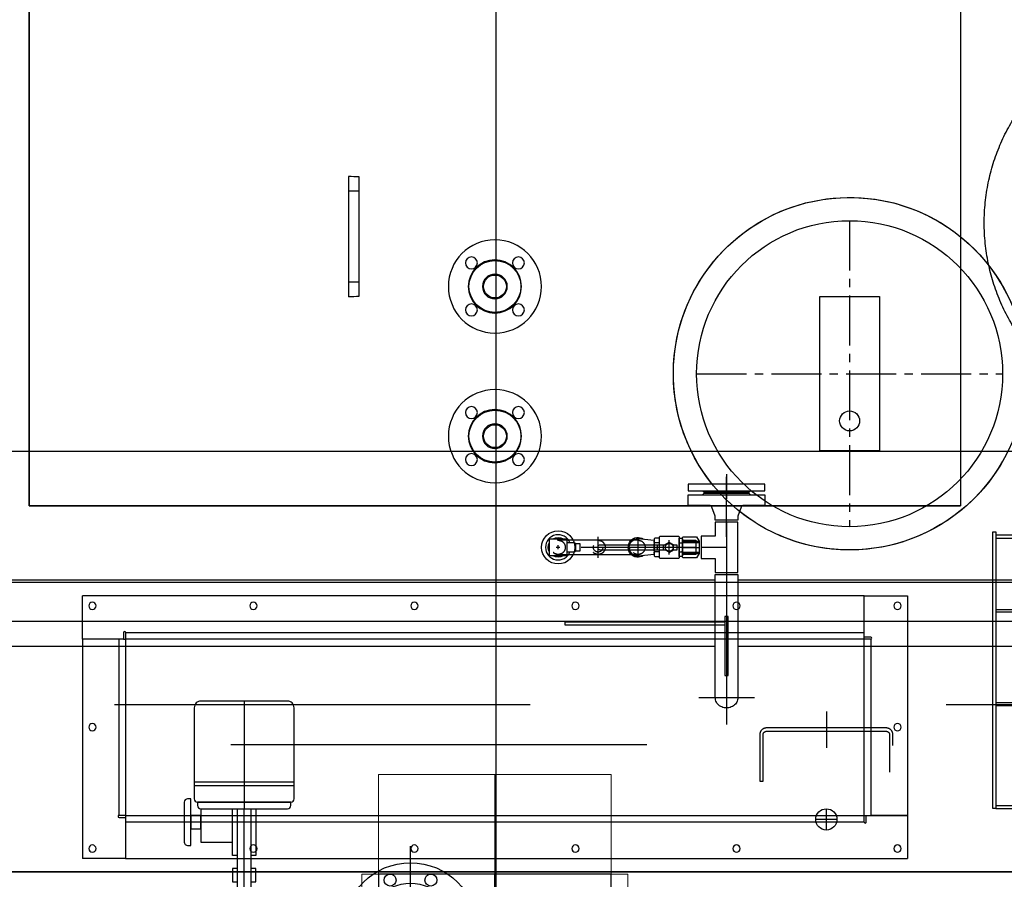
# Model space of a CAD drawing. Header units: millimetres. Extents: x 226749 to 325316, y -44191 to 40236.
# Tile 64 of 164: x 290110 to 291589, y 3392 to 4684. Entities that reach past the tile are written whole.
import ezdxf
from ezdxf.enums import TextEntityAlignment as Align

# ---------------------------------------------------------------- set-up
doc = ezdxf.new("R2010")
doc.units = ezdxf.units.MM
doc.header["$LTSCALE"] = 100
for name, pattern in [('ACAD_ISO10W100', [18.5, 12, -3, 0.5, -3]), ('CENTERX2', [20.32, 12.7, -2.54, 2.54, -2.54]), ('DASHDOT', [25.4, 12.7, -6.35, 0, -6.35]), ('GESTRICHELT', [7, 4, -3]), ('S10', [0, 0]), ('SL0', [0, 0]), ('SL1', [0.5, 0.25, -0.25]), ('SL2', [1.125, 0.75, -0.125, 0.125, -0.125])]:
    doc.linetypes.add(name, pattern=pattern)
for name, color, linetype in [('_Poujoulat AXIS', 7, 'ACAD_ISO10W100'), ('_Poujoulat Dualinox internal', 1, 'CENTERX2'), ('_Poujoulat Notes', 10, 'Continuous'), ('FUNDAMENTY', 6, 'Continuous'), ('K_OSIE', 2, 'DASHDOT'), ('K_URZĄDZENIA', 4, 'Continuous'), ('KG_BuildingAxis', 4, 'DASHDOT'), ('LINIEN', 7, 'Continuous')]:
    doc.layers.add(name, color=color, linetype=linetype)
doc.layers.add('_Poujoulat Dualinox external', color=160, linetype='Continuous', lineweight=5)

# ---------------------------------------------------------------- blocks, each defined once
blk = doc.blocks.new('FUNDAMENT')
at = {"layer": 'FUNDAMENTY'}
for p, q in [((89813.4, 76473.6), (89813.4, 73473.6)), ((91213.4, 76473.6), (91213.4, 73473.6)), ((89813.4, 73473.6), (91213.4, 73473.6))]:
    blk.add_line(p, q, dxfattribs=at)
blk = doc.blocks.new('*U795')
blk.add_line((-25.4, 28.1), (-25.4, 28.1))
at = {"layer": '_Poujoulat AXIS'}
for p in [(-71.4, 28.1), (124.6, 28.1)]:
    blk.add_line(p, (-25.4, 28.1), dxfattribs=at)
at = {"layer": '_Poujoulat Dualinox external'}
for p, q in [((-106.4, -175.9), (-106.4, 232.1)), ((-71.4, 228.1), (-71.4, 232.1)), ((-71.4, -171.9), (-71.4, -175.9))]:
    blk.add_line(p, q, dxfattribs=at)
for points in [[(-25.4, -171.9), (-25.4, 228.1), (-71.4, 228.1), (-71.4, -171.9)], [(-25.4, -146.9), (-25.4, 203.1), (124.6, 203.1), (124.6, -146.9)]]:
    blk.add_lwpolyline(points, close=True, dxfattribs=at)
at = {"layer": '_Poujoulat Dualinox internal'}
blk.add_lwpolyline([(-25.4, -146.9), (-25.4, 203.1), (-71.4, 203.1), (-71.4, -146.9)], close=True, dxfattribs=at)
at = {"layer": '_Poujoulat Notes', "flags": 10}
blk.add_attdef('NAZWA', text='', height=50, dxfattribs=at).set_placement((-48.4, 28.1), align=Align.MIDDLE)
blk = doc.blocks.new('KOCIOŁ_RZUT')
at = {"layer": 'K_URZĄDZENIA'}
for p, q in [((136012.9, 71326.4), (136012.9, 69736.4)), ((136447.9, 71326.4), (136447.9, 69736.4)), ((136447.9, 70531.4), (136447.9, 71326.4)), ((136447.9, 69736.4), (136447.9, 71326.4)), ((136032.9, 71086.4), (136032.9, 71151.4)), ((136032.9, 71151.4), (136362.9, 71151.4)), ((136362.9, 71089.4), (136362.9, 71151.4)), ((136362.9, 71151.4), (136427.9, 71151.4)), ((136362.9, 71151.4), (136362.9, 71096.4)), ((136427.9, 69976.4), (136427.9, 71151.4)), ((136094.9, 71096.4), (136094.9, 71086.4)), ((136097.9, 71096.4), (136362.9, 71096.4)), ((136097.9, 71096.4), (136097.9, 71086.4)), ((136094.9, 71086.4), (136032.9, 71086.4)), ((136087.9, 71086.4), (136032.9, 71086.4)), ((136032.9, 71086.4), (136032.9, 69911.4)), ((136087.9, 69976.4), (136087.9, 71086.4)), ((136097.9, 71086.4), (136094.9, 71086.4)), ((136362.9, 71086.4), (136097.9, 71086.4)), ((136097.9, 71086.4), (136097.9, 69976.4)), ((136372.9, 71089.4), (136362.9, 71089.4)), ((136362.9, 71086.4), (136362.9, 71089.4)), ((136362.9, 69976.4), (136362.9, 71086.4)), ((136372.9, 71086.4), (136362.9, 71086.4)), ((136372.9, 71086.4), (136372.9, 69976.4)), ((136447.9, 70531.4), (136447.9, 69736.4)), ((135424.2, 70327.4), (135403.3, 70327.4)), ((135424.2, 70311.4), (135424.2, 70327.4)), ((135561.6, 70327.4), (135424.2, 70327.4)), ((135561.6, 70327.4), (135561.6, 70311.4)), ((135582.5, 70327.4), (135561.6, 70327.4)), ((135402.5, 70311.4), (135424.2, 70311.4)), ((135424.2, 70311.4), (135561.6, 70311.4)), ((135561.6, 70311.4), (135583.3, 70311.4)), ((136087.9, 69976.4), (136097.9, 69976.4)), ((136087.9, 69973.4), (136097.9, 69973.4)), ((136097.9, 69976.4), (136362.9, 69976.4)), ((136097.9, 69973.4), (136097.9, 69976.4)), ((136097.9, 69973.4), (136097.9, 69911.4)), ((136362.9, 69976.4), (136365.9, 69976.4)), ((136362.9, 69976.4), (136362.9, 69966.4)), ((136365.9, 69966.4), (136365.9, 69976.4)), ((136365.9, 69976.4), (136427.9, 69976.4)), ((136372.9, 69976.4), (136427.9, 69976.4)), ((136427.9, 69976.4), (136427.9, 69911.4)), ((136097.9, 69966.4), (136097.9, 69911.4)), ((136362.9, 69966.4), (136097.9, 69966.4)), ((136097.9, 69911.4), (136032.9, 69911.4)), ((136097.9, 69911.4), (136427.9, 69911.4))]:
    blk.add_line(p, q, dxfattribs=at)
at = {"layer": 'K_URZĄDZENIA', "extrusion": (0, 0, -1)}
for centre, radius in [((-136047.9, 71136.4), 5.5), ((-136230.4, 71136.4), 5.5), ((-136412.9, 71136.4), 5.5), ((-136047.9, 70894.4), 5.5), ((-136412.9, 70894.4), 5.5), ((-136047.9, 70652.4), 5.5), ((-136412.9, 70652.4), 5.5), ((-135567.9, 70531.4), 70), ((-135792.9, 70531.4), 70), ((-135532.5, 70566.7), 9), ((-135567.9, 70531.4), 40), ((-135603.2, 70566.7), 9), ((-135757.5, 70566.7), 9), ((-135792.9, 70531.4), 40), ((-135828.2, 70566.7), 9), ((-135567.9, 70531.4), 18.6), ((-135792.9, 70531.4), 18.6), ((-135532.5, 70496), 9), ((-135603.2, 70496), 9), ((-135757.5, 70496), 9), ((-135828.2, 70496), 9), ((-136047.9, 70410.4), 5.5), ((-136412.9, 70410.4), 5.5), ((-136047.9, 70168.4), 5.5), ((-136412.9, 70168.4), 5.5), ((-136047.9, 69926.4), 5.5), ((-136230.4, 69926.4), 5.5), ((-136412.9, 69926.4), 5.5)]:
    blk.add_circle(centre, radius, dxfattribs=at)
at = {"layer": 'K_URZĄDZENIA'}
for centre, radius in [((135567.9, 70531.4), 39), ((135792.9, 70531.4), 39), ((135567.9, 70531.4), 17.2), ((135792.9, 70531.4), 17.2)]:
    blk.add_circle(centre, radius, dxfattribs=at)
for centre, start, end in [((136096.4, 71096.4), 0, 180), ((136372.9, 71087.9), 270, 90), ((136087.9, 69974.9), 90, 270), ((136364.4, 69966.4), 180, 0)]:
    blk.add_arc(centre, 1.5, start, end, dxfattribs=at)
at = {"layer": 'K_URZĄDZENIA', "extrusion": (0, 0, -1)}
for centre, start_param, end_param in [((135227.1, 70531.4), 4.937856, 4.955884), ((135758.7, 70531.4), 1.327301, 1.345329)]:
    blk.add_ellipse(centre, major_axis=(0, -912.5), ratio=0.198149, start_param=start_param, end_param=end_param, dxfattribs=at)
blk = doc.blocks.new('MEDCLUMP_SET_2519_')
at = {"layer": 'LINIEN', "linetype": 'SL2'}
for p in [(228.037, 98.275), (228.037, 73.099)]:
    blk.add_line(p, (228.037, 79.579), dxfattribs=at)
at = {"layer": 'LINIEN', "linetype": 'SL0'}
for p, q in [((227.171, 91.066), (227.247, 89.979)), ((228.904, 91.066), (228.828, 89.979)), ((227.34, 89.979), (227.247, 89.979)), ((227.34, 89.979), (228.037, 89.979)), ((228.735, 89.979), (228.037, 89.979)), ((228.735, 89.979), (228.828, 89.979)), ((227.509, 88.459), (227.509, 88.171)), ((228.277, 88.507), (227.653, 88.507)), ((227.797, 88.459), (227.797, 88.171)), ((228.421, 88.507), (228.277, 88.507)), ((228.277, 88.459), (228.277, 88.171)), ((228.565, 88.171), (228.565, 88.459)), ((228.623, 87.979), (227.471, 87.979))]:
    blk.add_line(p, q, dxfattribs=at)
at = {"layer": 'LINIEN', "linetype": 'SL0', "flags": 128}
for points in [[(227.471, 89.868, 0.414214), (227.36, 89.979)], [(228.623, 89.868, -0.414214), (228.735, 89.979)], [(227.509, 88.459, -0.333317), (227.797, 88.459)], [(227.797, 88.459, -0.199996), (228.277, 88.459)], [(228.277, 88.459, -0.333317), (228.565, 88.459)], [(227.797, 88.171, -0.33335), (227.509, 88.171)], [(228.277, 88.171, -0.200004), (227.797, 88.171)], [(228.565, 88.171, -0.33335), (228.277, 88.171)]]:
    blk.add_lwpolyline(points, format="xyb", dxfattribs=at)
for points in [[(227.471, 88.123), (227.471, 89.875)], [(228.623, 88.123), (228.623, 89.875)], [(228.357, 88.507), (228.357, 88.859), (227.717, 88.859), (227.717, 88.507)], [(227.637, 83.979), (227.337, 83.979), (227.337, 83.179), (227.637, 83.179)], [(228.437, 83.179), (228.737, 83.179), (228.737, 83.979), (228.437, 83.979)], [(227.337, 79.579), (227.337, 82.379), (227.637, 82.379)], [(228.437, 82.379), (228.737, 82.379), (228.737, 79.579), (227.337, 79.579)], [(230.637, 79.579), (230.637, 81.579), (228.737, 81.579)]]:
    blk.add_lwpolyline(points, dxfattribs=at)
for points in [[(226.837, 87.579), (229.237, 87.579), (229.237, 87.979), (226.837, 87.979)], [(227.437, 88.123), (228.637, 88.123), (228.637, 87.979), (227.437, 87.979)], [(227.637, 87.579), (228.437, 87.579), (228.437, 79.579), (227.637, 79.579)], [(230.637, 79.979), (231.237, 79.979), (231.237, 80.779), (230.637, 80.779)], [(231.037, 78.179), (225.037, 78.179), (225.037, 77.979), (231.037, 77.979)]]:
    blk.add_lwpolyline(points, close=True, dxfattribs=at)
for points in [[(231.637, 81.579, 0.414214), (231.437, 81.779), (231.237, 81.779), (231.237, 78.979), (231.437, 78.979, 0.414214), (231.637, 79.179)], [(225.237, 79.179), (230.837, 79.179), (230.837, 79.379, 0.414214), (230.637, 79.579), (225.437, 79.579, 0.414214), (225.237, 79.379)], [(231.037, 78.979, 0.414214), (230.837, 79.179), (225.237, 79.179, 0.414214), (225.037, 78.979), (225.037, 73.499, 0.414214), (225.437, 73.099), (230.637, 73.099, 0.414214), (231.037, 73.499)]]:
    blk.add_lwpolyline(points, format="xyb", close=True, dxfattribs=at)
blk = doc.blocks.new('MEDCLUMP_SET_2632_')
at = {"layer": 'LINIEN', "linetype": 'SL0', "flags": 128}
for points in [[(178.437, 119.819), (178.437, 69.819), (198.363, 69.819)], [(199.711, 69.819), (247.237, 69.819)]]:
    blk.add_lwpolyline(points, dxfattribs=at)
blk = doc.blocks.new('MEDCLUMP_SET_2673_')
at = {"layer": 'LINIEN', "linetype": 'SL2'}
for p, q in [((218.037, 91.819), (218.037, 81.819)), ((223.037, 86.819), (213.037, 86.819))]:
    blk.add_line(p, q, dxfattribs=at)
at = {"layer": 'LINIEN', "linetype": 'SL0'}
for centre, radius in [((218.037, 86.819), 4), ((216.813, 89.776), 0.36), ((219.262, 89.776), 0.36), ((218.037, 86.819), 2.76), ((215.081, 88.044), 0.36), ((218.037, 86.819), 1.522), ((220.994, 88.044), 0.36), ((215.081, 85.595), 0.36), ((220.994, 85.595), 0.36), ((216.813, 83.863), 0.36), ((219.262, 83.863), 0.36)]:
    blk.add_circle(centre, radius, dxfattribs=at)
blk = doc.blocks.new('MEDCLUMP_ZWC_2718_')
at = {"layer": 'LINIEN', "linetype": 'SL2'}
for p, q in [((193.037, 110.059), (193.037, 108.779)), ((192.397, 109.419), (193.677, 109.419))]:
    blk.add_line(p, q, dxfattribs=at)
at = {"layer": 'LINIEN', "linetype": 'SL0'}
blk.add_circle((193.037, 109.419), 0.64, dxfattribs=at)
blk = doc.blocks.new('MEDCLUMP_ZWC_2727_')
at = {"layer": 'LINIEN', "linetype": 'SL2'}
for p, q in [((193.037, 80.859), (193.037, 79.579)), ((192.397, 80.219), (193.677, 80.219))]:
    blk.add_line(p, q, dxfattribs=at)
at = {"layer": 'LINIEN', "linetype": 'SL0'}
blk.add_circle((193.037, 80.219), 0.64, dxfattribs=at)
blk = doc.blocks.new('MEDCLUMP_SET_2717_')
at = {"layer": 'LINIEN', "linetype": 'SL2'}
for p, q in [((193.037, 113.719), (193.037, 115.919)), ((198.037, 94.819), (188.037, 94.819)), ((193.037, 73.72), (193.037, 75.92))]:
    blk.add_line(p, q, dxfattribs=at)
at = {"layer": 'LINIEN', "linetype": 'SL1'}
blk.add_line((196.837, 111.719), (196.837, 77.919), dxfattribs=at)
at = {"layer": 'LINIEN', "linetype": 'SL1', "flags": 128}
blk.add_lwpolyline([(197.037, 111.719), (197.037, 114.519, 0.414214), (196.637, 114.919), (189.437, 114.919, 0.414214), (189.037, 114.519), (189.037, 75.119, 0.414214), (189.437, 74.719), (196.637, 74.719, 0.414214), (197.037, 75.119), (197.037, 77.919), (196.837, 77.919), (196.837, 75.119, -0.414214), (196.637, 74.919), (189.437, 74.919, -0.414214), (189.237, 75.119), (189.237, 114.519, -0.414214), (189.437, 114.719), (196.637, 114.719, -0.414214), (196.837, 114.519), (196.837, 111.719)], format="xyb", close=True, dxfattribs=at)
for name in ['MEDCLUMP_ZWC_2718_', 'MEDCLUMP_ZWC_2727_']:
    blk.add_blockref(name, (0, 0))
blk = doc.blocks.new('MEDCLUMP_SET_2746_')
at = {"layer": 'LINIEN', "linetype": 'SL1', "flags": 128}
blk.add_lwpolyline([(160.837, 73.319), (268.637, 73.319), (268.637, 75.719), (160.837, 75.719)], close=True, dxfattribs=at)
blk = doc.blocks.new('MEDCLUMP_SET_2988_')
at = {"layer": 'LINIEN', "linetype": 'SL0'}
for p, q in [((201.877, 64.136), (201.717, 64.136)), ((203.077, 64.136), (203.357, 64.136)), ((201.877, 63.582), (201.717, 63.582)), ((203.077, 63.582), (203.357, 63.582))]:
    blk.add_line(p, q, dxfattribs=at)
at = {"layer": 'LINIEN', "linetype": 'SL2'}
blk.add_line((200.877, 63.859), (203.397, 63.859), dxfattribs=at)
at = {"layer": 'LINIEN', "linetype": 'SL0', "flags": 128}
blk.add_lwpolyline([(201.877, 64.459, -0.414214), (201.957, 64.539), (202.997, 64.539, -0.414214), (203.077, 64.459), (203.077, 63.259, -0.414214), (202.997, 63.179), (201.957, 63.179, -0.414214), (201.877, 63.259)], format="xyb", close=True, dxfattribs=at)
for points in [[(201.677, 63.433), (200.877, 63.433), (200.877, 64.285), (201.677, 64.285)], [(200.877, 64.231), (201.677, 64.231)], [(201.677, 64.315), (201.677, 64.297), (201.678, 64.278), (201.679, 64.259), (201.681, 64.24), (201.683, 64.222), (201.686, 64.205), (201.689, 64.189), (201.692, 64.175), (201.696, 64.163), (201.7, 64.153), (201.704, 64.145), (201.709, 64.14), (201.713, 64.137), (201.717, 64.136), (201.717, 64.136), (201.713, 64.135), (201.709, 64.13), (201.704, 64.122), (201.7, 64.111), (201.696, 64.095), (201.692, 64.077), (201.689, 64.055), (201.686, 64.031), (201.683, 64.004), (201.681, 63.976), (201.679, 63.947), (201.678, 63.917), (201.677, 63.888), (201.677, 63.859), (201.677, 63.859), (201.677, 63.831), (201.678, 63.801), (201.679, 63.772), (201.681, 63.743), (201.683, 63.714), (201.686, 63.688), (201.689, 63.663), (201.692, 63.642), (201.696, 63.623), (201.7, 63.608), (201.704, 63.596), (201.709, 63.588), (201.713, 63.584), (201.717, 63.582), (201.717, 63.582), (201.713, 63.582), (201.709, 63.58), (201.704, 63.577), (201.7, 63.573), (201.696, 63.568), (201.692, 63.561), (201.689, 63.553), (201.686, 63.545), (201.683, 63.535), (201.681, 63.525), (201.679, 63.515), (201.678, 63.505), (201.677, 63.494), (201.677, 63.484)], [(203.397, 64.234), (203.397, 64.224), (203.396, 64.214), (203.395, 64.203), (203.393, 64.193), (203.391, 64.183), (203.388, 64.174), (203.385, 64.165), (203.382, 64.157), (203.378, 64.151), (203.374, 64.145), (203.37, 64.141), (203.365, 64.138), (203.361, 64.137), (203.357, 64.136), (203.357, 64.136), (203.361, 64.135), (203.365, 64.13), (203.37, 64.122), (203.374, 64.111), (203.378, 64.095), (203.382, 64.077), (203.385, 64.055), (203.388, 64.031), (203.391, 64.004), (203.393, 63.976), (203.395, 63.947), (203.396, 63.917), (203.397, 63.888), (203.397, 63.859), (203.397, 63.859), (203.397, 63.831), (203.396, 63.801), (203.395, 63.772), (203.393, 63.743), (203.391, 63.714), (203.388, 63.688), (203.385, 63.663), (203.382, 63.642), (203.378, 63.623), (203.374, 63.608), (203.37, 63.596), (203.365, 63.588), (203.361, 63.584), (203.357, 63.582), (203.357, 63.582), (203.361, 63.582), (203.365, 63.58), (203.37, 63.577), (203.374, 63.573), (203.378, 63.568), (203.382, 63.561), (203.385, 63.553), (203.388, 63.545), (203.391, 63.535), (203.393, 63.525), (203.395, 63.515), (203.396, 63.505), (203.397, 63.494), (203.397, 63.484)], [(201.677, 63.487), (200.877, 63.487)]]:
    blk.add_lwpolyline(points, dxfattribs=at)
for points in [[(201.677, 64.373), (201.717, 64.413), (201.877, 64.413), (201.877, 63.305), (201.717, 63.305), (201.677, 63.345)], [(203.397, 64.373), (203.357, 64.413), (203.077, 64.413), (203.077, 63.305), (203.357, 63.305), (203.397, 63.345)]]:
    blk.add_lwpolyline(points, close=True, dxfattribs=at)
blk = doc.blocks.new('MEDCLUMP_SET_3003_')
at = {"layer": 'LINIEN', "linetype": 'SL2'}
for p, q in [((202.478, 64.299), (202.478, 63.419)), ((202.038, 63.859), (202.918, 63.859))]:
    blk.add_line(p, q, dxfattribs=at)
at = {"layer": 'LINIEN', "linetype": 'SL0'}
for p, q in [((202.831, 64.019), (202.831, 63.699)), ((203.192, 64.019), (203.192, 63.699))]:
    blk.add_line(p, q, dxfattribs=at)
at = {"layer": 'LINIEN', "linetype": 'SL0', "flags": 128}
for points in [[(202.259, 63.699), (202.027, 63.7), (202.026, 64.019), (202.262, 64.019)], [(202.475, 64.144), (202.229, 64), (202.231, 63.715), (202.479, 63.574), (202.724, 63.718), (202.723, 64.003), (202.476, 64.144)]]:
    blk.add_lwpolyline(points, dxfattribs=at)
for points in [[(202.695, 64.019), (206.638, 64.019, -0.414214), (206.758, 63.899), (206.758, 63.819)], [(206.758, 63.819, -0.414214), (206.638, 63.699), (202.693, 63.699)]]:
    blk.add_lwpolyline(points, format="xyb", dxfattribs=at)
at = {"layer": 'LINIEN', "linetype": 'SL0'}
blk.add_circle((202.478, 63.859), 0.24, dxfattribs=at)
blk = doc.blocks.new('MEDCLUMP_ZWC_3051_')
at = {"layer": 'LINIEN', "linetype": 'SL0', "flags": 128}
blk.add_lwpolyline([(178.837, 78.629), (179.043, 78.624), (179.254, 78.608), (179.467, 78.581), (179.678, 78.542), (179.882, 78.491), (180.075, 78.428), (180.251, 78.355), (180.408, 78.272), (180.543, 78.182), (180.652, 78.086), (180.735, 77.988), (180.793, 77.888), (180.827, 77.789), (180.837, 77.693), (180.837, 69.348), (180.837, 69.348), (180.827, 69.265), (180.793, 69.179), (180.735, 69.093), (180.652, 69.008), (180.543, 68.925), (180.408, 68.848), (180.251, 68.776), (180.075, 68.713), (179.882, 68.659), (179.678, 68.615), (179.467, 68.581), (179.254, 68.557), (179.043, 68.544), (178.837, 68.54), (164.837, 68.54), (164.837, 68.54), (164.631, 68.544), (164.42, 68.557), (164.207, 68.581), (163.996, 68.615), (163.792, 68.659), (163.6, 68.713), (163.423, 68.776), (163.266, 68.848), (163.132, 68.925), (163.023, 69.008), (162.939, 69.093), (162.881, 69.179), (162.848, 69.265), (162.837, 69.348), (162.837, 77.693), (162.837, 77.693), (162.848, 77.789), (162.881, 77.888), (162.939, 77.988), (163.023, 78.086), (163.132, 78.182), (163.266, 78.272), (163.423, 78.355), (163.6, 78.428), (163.792, 78.491), (163.996, 78.542), (164.207, 78.581), (164.42, 78.608), (164.631, 78.624), (164.837, 78.629)], close=True, dxfattribs=at)
blk = doc.blocks.new('MEDCLUMP_ZWC_3057_')
at = {"layer": 'LINIEN', "linetype": 'SL0', "flags": 128}
blk.add_lwpolyline([(163.837, 66.404), (179.837, 66.404, -1), (179.837, 64.404), (163.837, 64.404, -1)], format="xyb", close=True, dxfattribs=at)
blk = doc.blocks.new('MEDCLUMP_SET_3050_')
at = {"layer": 'LINIEN', "linetype": 'SL1'}
for p, q in [((182.837, 79.384), (160.837, 79.384)), ((182.837, 67.604), (160.837, 67.604))]:
    blk.add_line(p, q, dxfattribs=at)
at = {"layer": 'LINIEN', "linetype": 'SL0'}
blk.add_line((182.837, 67.732), (160.837, 67.732), dxfattribs=at)
at = {"layer": 'LINIEN', "linetype": 'SL0', "flags": 128}
blk.add_lwpolyline([(182.837, 79.565), (160.837, 79.565), (160.837, 63.319), (182.837, 63.319)], close=True, dxfattribs=at)
for name in ['MEDCLUMP_ZWC_3051_', 'MEDCLUMP_ZWC_3057_']:
    blk.add_blockref(name, (0, 0))
blk = doc.blocks.new('MEDCLUMP_ZWC_3060_')
at = {"layer": 'LINIEN', "linetype": 'SL1'}
for p, q in [((162.837, 73.378), (160.837, 73.378)), ((182.837, 73.196), (160.837, 73.196)), ((182.837, 73.378), (180.837, 73.378))]:
    blk.add_line(p, q, dxfattribs=at)
at = {"layer": 'LINIEN', "linetype": 'SL0', "flags": 128}
blk.add_lwpolyline([(180.837, 71.427), (180.827, 71.523), (180.793, 71.621), (180.735, 71.721), (180.652, 71.819), (180.543, 71.914), (180.408, 72.004), (180.251, 72.086), (180.075, 72.159), (179.882, 72.222), (179.678, 72.273), (179.467, 72.312), (179.254, 72.339), (179.043, 72.354), (178.837, 72.359), (164.837, 72.359), (164.837, 72.359), (164.631, 72.354), (164.42, 72.339), (164.207, 72.312), (163.996, 72.273), (163.792, 72.222), (163.6, 72.159), (163.423, 72.086), (163.266, 72.004), (163.132, 71.914), (163.023, 71.819), (162.939, 71.721), (162.881, 71.621), (162.848, 71.523), (162.837, 71.427)], dxfattribs=at)
at = {"layer": 'LINIEN', "linetype": 'SL1', "flags": 128}
blk.add_lwpolyline([(180.837, 71.427), (180.837, 65.097), (180.837, 65.097), (180.827, 65.001), (180.793, 64.903), (180.735, 64.803), (180.652, 64.705), (180.543, 64.61), (180.408, 64.52), (180.251, 64.438), (180.075, 64.364), (179.882, 64.302), (179.678, 64.251), (179.467, 64.212), (179.254, 64.185), (179.043, 64.169), (178.837, 64.164), (164.837, 64.164), (164.837, 64.164), (164.631, 64.169), (164.42, 64.185), (164.207, 64.212), (163.996, 64.251), (163.792, 64.302), (163.6, 64.364), (163.423, 64.438), (163.266, 64.52), (163.132, 64.61), (163.023, 64.705), (162.939, 64.803), (162.881, 64.903), (162.848, 65.001), (162.837, 65.097), (162.837, 71.427)], close=True, dxfattribs=at)
blk = doc.blocks.new('MEDCLUMP_SET_3059_')
at = {"layer": 'LINIEN', "linetype": 'SL0'}
blk.add_line((160.837, 63.319), (182.837, 63.319), dxfattribs=at)
at = {"layer": 'LINIEN', "linetype": 'SL0', "flags": 128}
for points in [[(160.837, 62.919), (160.637, 62.919), (160.637, 81.605), (160.837, 81.605)], [(182.837, 79.565), (183.037, 79.565), (183.037, 62.919), (182.837, 62.919)]]:
    blk.add_lwpolyline(points, close=True, dxfattribs=at)
for points in [[(180.837, 73.378), (162.837, 73.378)], [(160.837, 63.119), (182.837, 63.119)]]:
    blk.add_lwpolyline(points, dxfattribs=at)
blk.add_blockref('MEDCLUMP_ZWC_3060_', (0, 0))
blk = doc.blocks.new('MEDCLUMP_SET_3072_')
at = {"layer": 'LINIEN', "linetype": 'SL1', "flags": 128}
blk.add_lwpolyline([(198.937, 71.564), (198.937, 68.016), (199.037, 68.016), (199.137, 68.016), (199.137, 71.564)], close=True, dxfattribs=at)
blk = doc.blocks.new('MEDCLUMP_SET_3074_')
at = {"layer": 'LINIEN', "linetype": 'SL1', "flags": 128}
blk.add_lwpolyline([(199.137, 68.44), (199.137, 68.54), (208.739, 68.54), (208.739, 68.44), (208.739, 68.34), (199.137, 68.34)], close=True, dxfattribs=at)
at = {"layer": 'LINIEN', "linetype": 'SL0', "flags": 128}
blk.add_lwpolyline([(199.711, 68.54), (208.739, 68.54), (208.739, 68.44), (208.739, 68.34), (199.711, 68.34)], dxfattribs=at)
blk = doc.blocks.new('MEDCLUMP_SET_3078_')
at = {"layer": 'LINIEN', "linetype": 'SL2'}
blk.add_line((199.037, 63.219), (199.037, 59.619), dxfattribs=at)
at = {"layer": 'LINIEN', "linetype": 'SL0'}
blk.add_line((200.067, 61.339), (198.007, 61.339), dxfattribs=at)
at = {"layer": 'LINIEN', "linetype": 'SL0', "flags": 128}
blk.add_lwpolyline([(199.711, 62.219), (199.711, 61.979), (199.918, 61.442, 0.310386), (200.067, 61.339), (201.337, 61.339), (201.337, 60.699), (196.737, 60.699), (196.737, 61.339), (198.007, 61.339, 0.310386), (198.157, 61.442), (198.363, 61.979), (198.363, 62.219)], format="xyb", close=True, dxfattribs=at)
blk.add_lwpolyline([(197.597, 60.699), (197.677, 60.619), (200.397, 60.619), (200.477, 60.699)], dxfattribs=at)
blk = doc.blocks.new('MEDCLUMP_SET_3084_')
at = {"layer": 'LINIEN', "linetype": 'SL2'}
for p, q in [((199.037, 62.339), (199.037, 65.379)), ((199.037, 63.859), (200.557, 63.859))]:
    blk.add_line(p, q, dxfattribs=at)
at = {"layer": 'LINIEN', "linetype": 'SL0', "flags": 128}
blk.add_lwpolyline([(198.363, 62.339), (199.711, 62.339), (199.711, 63.185), (200.557, 63.185), (200.557, 64.533), (199.711, 64.533), (199.711, 65.379), (198.363, 65.379)], close=True, dxfattribs=at)
blk = doc.blocks.new('MEDCLUMP_SET_3088_')
at = {"layer": 'LINIEN', "linetype": 'SL2'}
for p, q in [((199.037, 65.379), (199.037, 74.513)), ((197.363, 72.91), (200.711, 72.91))]:
    blk.add_line(p, q, dxfattribs=at)
at = {"layer": 'LINIEN', "linetype": 'SL0', "flags": 128}
blk.add_lwpolyline([(198.363, 65.499), (198.363, 72.91), (198.363, 72.91), (198.367, 72.972), (198.378, 73.036), (198.398, 73.1), (198.426, 73.164), (198.463, 73.225), (198.508, 73.284), (198.561, 73.337), (198.62, 73.384), (198.685, 73.425), (198.754, 73.458), (198.825, 73.483), (198.897, 73.5), (198.968, 73.51), (199.037, 73.513), (199.037, 73.513), (199.107, 73.51), (199.178, 73.5), (199.25, 73.483), (199.321, 73.458), (199.39, 73.425), (199.454, 73.384), (199.514, 73.337), (199.567, 73.284), (199.612, 73.225), (199.649, 73.164), (199.677, 73.1), (199.697, 73.036), (199.708, 72.972), (199.711, 72.91), (199.711, 65.499)], close=True, dxfattribs=at)
blk = doc.blocks.new('MEDCLUMP_SET_3092_')
at = {"layer": 'LINIEN', "linetype": 'SL1'}
for p, q in [((201.677, 64.223), (200.677, 64.223)), ((201.677, 64.159), (200.677, 64.159)), ((201.677, 63.559), (200.677, 63.559)), ((201.677, 63.495), (200.677, 63.495))]:
    blk.add_line(p, q, dxfattribs=at)
at = {"layer": 'LINIEN', "linetype": 'SL2'}
blk.add_line((201.677, 63.859), (200.677, 63.859), dxfattribs=at)
at = {"layer": 'LINIEN', "linetype": 'SL0', "flags": 128}
blk.add_lwpolyline([(201.677, 63.259), (201.637, 63.219), (200.837, 63.219), (200.677, 63.495), (200.677, 64.223), (200.837, 64.499), (201.637, 64.499), (201.677, 64.459)], close=True, dxfattribs=at)

msp = doc.modelspace()

# ---------------------------------------------------------------- linework, layer by layer
for p, q in [((290123.79, 3954), (290123.79, 6954)), ((291523.79, 6954), (291523.79, 3954)), ((291523.79, 3954), (290123.79, 3954))]:
    msp.add_line(p, q)
at = {"linetype": 'SL2'}
for p, q in [((291356.92, 4382.36), (291356.92, 3922.36)), ((291126.92, 4152.36), (291586.92, 4152.36)), ((291171.92, 4001.36), (291171.92, 3964.36)), ((290978.92, 3875.71), (290978.92, 3907.01)), ((290918.92, 3888.82), (290918.92, 3894.43)), ((291038.92, 3876.49), (291038.92, 3906.24)), ((290921.53, 3891.36), (290915.99, 3891.36)), ((291028.27, 3891.36), (290943.93, 3891.36))]:
    msp.add_line(p, q, dxfattribs=at)
at = {"color": 1}
msp.add_line((288666.82, 4035.9), (291866.82, 4035.9), dxfattribs=at)
at = {"ltscale": 6}
msp.add_line((325315.93, 3780), (268778.43, 3780), dxfattribs=at)
at = {"linetype": 'SL0', "flags": 128}
for points in [[(291148.41, 3988.91, -1.4092891), (291621.86, 4150.18)], [(291586.85, 4020.72, -0.3838672), (291250.04, 3909.94)], [(291214.47, 3928.98, -0.049952), (291173, 3961.67)], [(290936.54, 3898.49, 5.1401009), (290936.54, 3884.24)], [(290905.92, 3883.88, -0.2672612), (290905.92, 3898.85)], [(290911.44, 3904.36, -0.2672612), (290926.41, 3904.36)], [(290931.92, 3898.48), (290942.92, 3898.49, -0.4142136), (290944.92, 3896.49), (290944.92, 3886.24, -0.4142136), (290942.92, 3884.24), (290931.92, 3884.24)], [(291046.99, 3878.95, -1.8424598), (291046.99, 3903.77)], [(291062.93, 3880.71), (291038.92, 3878.06, -1), (291038.92, 3904.66), (291062.93, 3902.01)], [(290926.41, 3878.36, -0.2672612), (290911.44, 3878.36)]]:
    msp.add_lwpolyline(points, format="xyb", dxfattribs=at)
for points in [[(291401.92, 4036.36), (291311.92, 4036.36), (291311.92, 4268.36), (291401.92, 4268.36)], [(291114.42, 3986.36), (291114.42, 3976.36), (291229.42, 3976.36), (291229.42, 3986.36)]]:
    msp.add_lwpolyline(points, close=True, dxfattribs=at)
for points in [[(291207.92, 3976.36), (291205.92, 3974.36), (291137.92, 3974.36), (291135.92, 3976.36)], [(291028.65, 3902.01), (290941.54, 3902.01)], [(290944.92, 3886.24), (290951.92, 3886.24), (290951.92, 3896.49), (290944.92, 3896.49)], [(290941.54, 3880.71), (291028.65, 3880.71)]]:
    msp.add_lwpolyline(points, dxfattribs=at)
msp.add_lwpolyline([(290931.92, 3880.36, -0.4142136), (290929.92, 3878.36), (290907.92, 3878.36, -0.4142136), (290905.92, 3880.36), (290905.92, 3902.36, -0.4142136), (290907.92, 3904.36), (290929.92, 3904.36, -0.4142136), (290931.92, 3902.36)], format="xyb", close=True, dxfattribs=at)
at = {"linetype": 'SL1', "flags": 128}
msp.add_lwpolyline([(290918.92, 3880.71), (291038.95, 3880.71, 1), (291038.9, 3902.01), (290918.92, 3902.01, 1), (290918.92, 3880.71)], format="xyb", dxfattribs=at)
at = {"linetype": 'SL2', "flags": 128}
msp.add_lwpolyline([(291063.93, 3891.36), (291066.97, 3891.36), (291025.62, 3891.36), (291028.27, 3891.36)], dxfattribs=at)
at = {"linetype": 'S10', "flags": 128}
for points in [[(288951.92, 3842.36), (291155.07, 3842.36)], [(291188.77, 3842.36), (291941.92, 3842.36), (291941.92, 2392.36), (288951.92, 2392.36), (288951.92, 3842.36)]]:
    msp.add_lwpolyline(points, dxfattribs=at)
at = {"linetype": 'S10'}
for centre, radius in [((291356.92, 4152.36), 264.95), ((289786.93, 3117.36), 375)]:
    msp.add_circle(centre, radius, dxfattribs=at)
at = {"linetype": 'SL0'}
for centre, radius in [((291356.92, 4152.36), 230), ((291356.92, 4081.36), 15), ((290918.92, 3891.36), 25)]:
    msp.add_circle(centre, radius, dxfattribs=at)
at = {"linetype": 'SL1'}
for centre, radius in [((290918.92, 3891.36), 10.65), ((290978.92, 3891.36), 10.65), ((290978.92, 3891.36), 7.07), ((291038.92, 3891.36), 10.65)]:
    msp.add_circle(centre, radius, dxfattribs=at)
at = {"layer": 'K_OSIE', "ltscale": 25}
msp.add_line((290825.79, 2175), (290825.79, 7242), dxfattribs=at)
at = {"layer": 'K_URZĄDZENIA', "linetype": 'GESTRICHELT', "ltscale": 100}
msp.add_circle((291859.28, 4378.99), 300, dxfattribs=at)
at = {"layer": 'KG_BuildingAxis', "ltscale": 6}
msp.add_line((317515.93, 3780), (260978.43, 3780), dxfattribs=at)

# ---------------------------------------------------------------- block references
at = {"xscale": 25, "yscale": 25, "zscale": 25, "rotation": 180}
for name in ['MEDCLUMP_SET_3078_', 'MEDCLUMP_SET_3084_', 'MEDCLUMP_SET_2988_', 'MEDCLUMP_SET_3092_', 'MEDCLUMP_SET_3059_', 'MEDCLUMP_SET_3003_', 'MEDCLUMP_SET_3050_', 'MEDCLUMP_SET_3088_', 'MEDCLUMP_SET_3074_', 'MEDCLUMP_SET_3072_', 'MEDCLUMP_SET_2632_', 'MEDCLUMP_SET_2519_', 'MEDCLUMP_SET_2746_', 'MEDCLUMP_SET_2717_', 'MEDCLUMP_SET_2673_']:
    msp.add_blockref(name, (296147.86, 5487.84), dxfattribs=at)
at = {"rotation": 90}
msp.add_blockref('*U795', (290851.87, 3425.44), dxfattribs=at)
at = {"layer": 'FUNDAMENTY'}
msp.add_blockref('FUNDAMENT', (200310.37, -69519.63), dxfattribs=at)
at = {"layer": 'K_URZĄDZENIA', "rotation": 270}
msp.add_blockref('KOCIOŁ_RZUT', (220292.4, 139851.39), dxfattribs=at)

doc.saveas('drawing.dxf')
